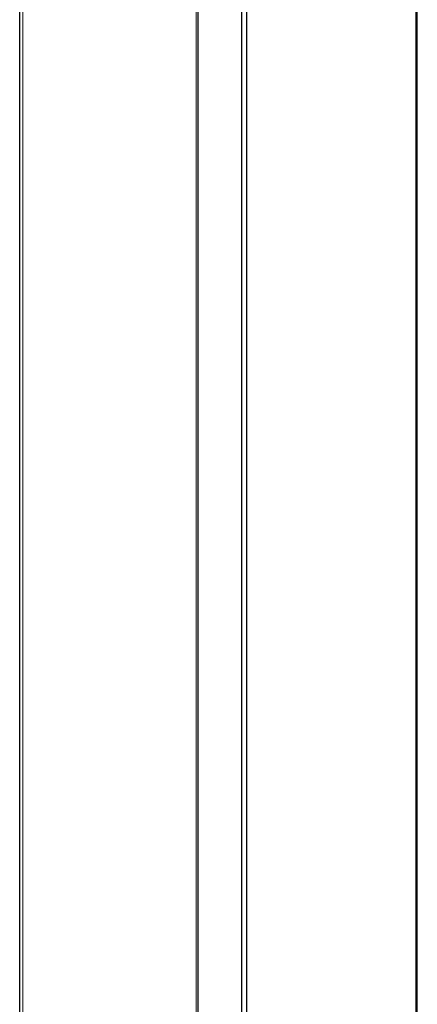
# Model space of a CAD drawing. Header units: millimetres. Extents: x 8 to 1010, y 12 to 2700.
# Tile 46 of 68: x 814 to 912, y 1802 to 2043. Entities that reach past the tile are written whole.
import ezdxf

# ---------------------------------------------------------------- set-up
doc = ezdxf.new("R2010")
doc.units = ezdxf.units.MM

msp = doc.modelspace()

# ---------------------------------------------------------------- linework, layer by layer
at = {"color": 7, "linetype": 'Continuous', "lineweight": 30}
for p, q in [((869.98, 1419.71), (869.98, 2589.08)), ((911.7, 1435.7), (911.7, 2573.1)), ((814.37, 1510.82), (814.37, 2497.98)), ((858.08, 1526.51), (858.08, 2482.28)), ((868.71, 1530.33), (868.71, 2478.47))]:
    msp.add_line(p, q, dxfattribs=at)
at = {"color": 8, "linetype": 'Continuous', "lineweight": 0}
for p, q in [((911.34, 1435.56), (911.34, 2573.23)), ((815.13, 2497.71), (815.13, 1511.09)), ((857.6, 2482.45), (857.6, 1526.34)), ((868.66, 2478.48), (868.66, 1530.31))]:
    msp.add_line(p, q, dxfattribs=at)

doc.saveas('drawing.dxf')
